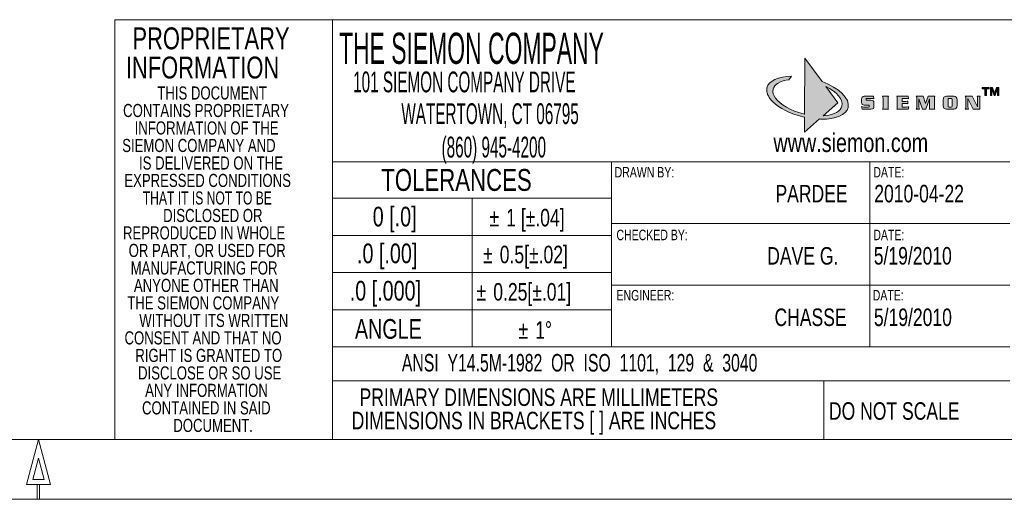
# Model space of a CAD drawing. Header units: millimetres. Extents: x 6 to 426, y 5 to 274.
# Tile 3 of 10: x 214 to 333, y 5 to 63. Entities that reach past the tile are written whole.
import ezdxf

# ---------------------------------------------------------------- set-up
doc = ezdxf.new("R2010")
doc.units = ezdxf.units.MM
doc.layers.add('SLD-0', color=179, linetype='Continuous')
doc.styles.add('SLDTEXTSTYLE1', font='TXT', dxfattribs={"width": 0.75})
doc.styles.add('SLDTEXTSTYLE2', font='TXT', dxfattribs={"width": 0.690476})
doc.styles.add('SLDTEXTSTYLE6', font='TXT', dxfattribs={"width": 0.549738})
doc.styles.add('SLDTEXTSTYLE7', font='TXT', dxfattribs={"width": 0.759632})
doc.styles.add('SLDTEXTSTYLE8', font='TXT', dxfattribs={"width": 0.675532})
doc.styles.add('SLDTEXTSTYLE9', font='TXT', dxfattribs={"width": 0.789474})

# ---------------------------------------------------------------- blocks, each defined once
blk = doc.blocks.new('SW_NOTE_1')
at = {"layer": 'SLD-0', "color": 0, "attachment_point": 1}
for s, insert, char_height, style in [('THIS DOCUMENT ', (0, 2.04), 1.5875, 'SLDTEXTSTYLE1'), ('CONTAINS PROPRIETARY ', (-4.14, -0.08), 1.5875, 'SLDTEXTSTYLE1'), ('INFORMATION OF THE ', (-2.74, -2.19), 1.5875, 'SLDTEXTSTYLE1'), ('SIEMON COMPANY AND ', (-4.25, -4.31), 1.5875, 'SLDTEXTSTYLE1'), ('IS DELIVERED ON THE ', (-2.21, -6.43), 1.5875, 'SLDTEXTSTYLE1'), ('EXPRESSED CONDITIONS ', (-3.99, -8.54), 1.5875, 'SLDTEXTSTYLE1'), ('THAT IT IS NOT TO BE ', (-1.76, -10.66), 1.5875, 'SLDTEXTSTYLE2'), ('DISCLOSED OR ', (0.71, -12.78), 1.5875, 'SLDTEXTSTYLE1'), ('REPRODUCED IN WHOLE ', (-4.15, -14.89), 1.5875, 'SLDTEXTSTYLE1'), ('OR PART, OR USED FOR ', (-3.47, -17.01), 1.5875, 'SLDTEXTSTYLE1'), ('MANUFACTURING FOR ', (-3.22, -19.13), 1.5875, 'SLDTEXTSTYLE1'), ('ANYONE OTHER THAN ', (-2.83, -21.24), 1.5875, 'SLDTEXTSTYLE1'), ('THE SIEMON COMPANY ', (-3.64, -23.36), 1.5875, 'SLDTEXTSTYLE1'), ('WITHOUT ITS WRITTEN ', (-2.18, -25.48), 1.5875, 'SLDTEXTSTYLE1'), ('CONSENT AND THAT NO ', (-3.97, -27.59), 1.5875, 'SLDTEXTSTYLE1'), ('RIGHT IS GRANTED TO ', (-2.66, -29.71), 1.5875, 'SLDTEXTSTYLE1'), ('DISCLOSE OR SO USE ', (-2.33, -31.83), 1.5875, 'SLDTEXTSTYLE1'), ('ANY INFORMATION ', (-1.47, -33.94), 1.5875, 'SLDTEXTSTYLE1'), ('CONTAINED IN SAID ', (-1.85, -36.06), 1.5875, 'SLDTEXTSTYLE1'), ('DOCUMENT.', (1.94, -38.18), 1.587, 'SLDTEXTSTYLE1')]:
    blk.add_mtext(s, dxfattribs=dict(at, insert=insert, char_height=char_height, style=style))
blk = doc.blocks.new('SW_NOTE_3')
at = {"layer": 'SLD-0', "color": 0, "char_height": 2.117, "attachment_point": 1, "style": 'SLDTEXTSTYLE1'}
for s, insert in [('%%p', (0, 2.72)), ('1°', (2.02, 2.72))]:
    blk.add_mtext(s, dxfattribs=dict(at, insert=insert))
blk = doc.blocks.new('SW_NOTE_4')
at = {"layer": 'SLD-0', "color": 0, "char_height": 2.117, "attachment_point": 1, "style": 'SLDTEXTSTYLE1'}
for s, insert in [('%%p', (0, 2.72)), ('0.25[±.01]', (2.02, 2.72))]:
    blk.add_mtext(s, dxfattribs=dict(at, insert=insert))
blk = doc.blocks.new('SW_NOTE_5')
at = {"layer": 'SLD-0', "color": 0, "char_height": 2.117, "attachment_point": 1, "style": 'SLDTEXTSTYLE1'}
for s, insert in [('%%p', (0, 2.72)), ('0.5[±.02]', (2.02, 2.72))]:
    blk.add_mtext(s, dxfattribs=dict(at, insert=insert))
blk = doc.blocks.new('SW_NOTE_6')
at = {"layer": 'SLD-0', "color": 0, "char_height": 2.117, "attachment_point": 1, "style": 'SLDTEXTSTYLE1'}
for s, insert in [('%%p', (0, 2.72)), ('1 [±.04]', (2.02, 2.72))]:
    blk.add_mtext(s, dxfattribs=dict(at, insert=insert))
blk = doc.blocks.new('SW_NOTE_7')
at = {"layer": 'SLD-0', "color": 0, "char_height": 2.1167, "attachment_point": 1, "style": 'SLDTEXTSTYLE1'}
for s, insert in [('PRIMARY DIMENSIONS ARE MILLIMETERS', (0, 2.72)), ('DIMENSIONS IN BRACKETS [ ] ARE INCHES', (-0.95, -0.1))]:
    blk.add_mtext(s, dxfattribs=dict(at, insert=insert))
blk = doc.blocks.new('SW_NOTE_8')
at = {"layer": 'SLD-0', "color": 0, "char_height": 2.6458, "attachment_point": 1, "style": 'SLDTEXTSTYLE1'}
for s, insert in [('PROPRIETARY', (0, 3.4)), ('INFORMATION', (-0.8, -0.13))]:
    blk.add_mtext(s, dxfattribs=dict(at, insert=insert))

msp = doc.modelspace()

# ---------------------------------------------------------------- hatches: boundary and pattern name
at = {"layer": 'SLD-0', "linetype": 'Continuous', "lineweight": 15}
h = msp.add_hatch(color=7, dxfattribs=at)
edge = h.paths.add_edge_path(flags=0)
edge.add_spline(control_points=[(308.802, 52.056), (307.238, 52.437), (305.978, 53.174), (305.411, 53.949)], knot_values=[3, 3, 3, 3, 4, 4, 4, 4], weights=[1, 1, 1, 1], degree=3, periodic=0)
edge.add_spline(control_points=[(305.411, 53.949), (305.144, 54.315), (305.03, 54.689), (305.114, 55.037)], knot_values=[6, 6, 6, 6, 7, 7, 7, 7], weights=[1, 1, 1, 1], degree=3, periodic=0)
edge.add_spline(control_points=[(305.114, 55.037), (305.264, 55.652), (305.994, 56.055), (307.016, 56.189)], knot_values=[0, 0, 0, 0, 1, 1, 1, 1], weights=[1, 1, 1, 1], degree=3, periodic=0)
edge.add_line((307.016, 56.189), (307.332, 56.63))
edge.add_spline(control_points=[(307.332, 56.63), (305.758, 56.589), (304.579, 56.081), (304.369, 55.219)], knot_values=[2, 2, 2, 2, 3, 3, 3, 3], weights=[1, 1, 1, 1], degree=3, periodic=0)
edge.add_spline(control_points=[(304.369, 55.219), (304.358, 55.131), (304.348, 55.043), (304.337, 54.954)], knot_values=[0, 0, 0, 0, 1, 1, 1, 1], weights=[1, 1, 1, 1], degree=3, periodic=0)
edge.add_spline(control_points=[(304.337, 54.954), (304.333, 54.481), (304.61, 53.981), (305.095, 53.508)], knot_values=[4, 4, 4, 4, 5, 5, 5, 5], weights=[1, 1, 1, 1], degree=3, periodic=0)
edge.add_spline(control_points=[(305.095, 53.508), (305.866, 52.759), (307.165, 52.082), (308.716, 51.705)], knot_values=[5, 5, 5, 5, 6, 6, 6, 6], weights=[1, 1, 1, 1], degree=3, periodic=0)
edge.add_spline(control_points=[(308.716, 51.705), (308.783, 51.688), (308.849, 51.676), (308.915, 51.661)], knot_values=[0, 0, 0, 0, 1, 1, 1, 1], weights=[1, 1, 1, 1], degree=3, periodic=0)
edge.add_spline(control_points=[(308.915, 51.661), (308.917, 51.647), (308.92, 51.632), (308.922, 51.617)], knot_values=[1, 1, 1, 1, 1.0203652, 1.0203652, 1.0203652, 1.0203652], weights=[1, 1, 1, 1], degree=3, periodic=0)
edge.add_line((308.922, 51.617), (308.913, 49.866))
edge.add_line((308.913, 49.866), (310.714, 51.448))
edge.add_spline(control_points=[(310.714, 51.448), (310.798, 51.436), (310.882, 51.427), (310.965, 51.418)], knot_values=[1.8693349, 1.8693349, 1.8693349, 1.8693349, 2, 2, 2, 2], weights=[1, 1, 1, 1], degree=3, periodic=0)
edge.add_spline(control_points=[(310.965, 51.418), (312.67, 51.407), (313.97, 51.921), (314.191, 52.831)], knot_values=[4, 4, 4, 4, 5, 5, 5, 5], weights=[1, 1, 1, 1], degree=3, periodic=0)
edge.add_spline(control_points=[(314.191, 52.831), (314.455, 53.915), (313.102, 55.205), (311.038, 55.977)], knot_values=[5, 5, 5, 5, 5.9878506, 5.9878506, 5.9878506, 5.9878506], weights=[1, 1, 1, 1], degree=3, periodic=0)
edge.add_line((311.038, 55.977), (308.959, 58.806))
edge.add_line((308.959, 58.806), (308.924, 51.988))
edge.add_spline(control_points=[(308.924, 51.988), (308.921, 52.003), (308.918, 52.017), (308.915, 52.032)], knot_values=[3.9841748, 3.9841748, 3.9841748, 3.9841748, 4, 4, 4, 4], weights=[1, 1, 1, 1], degree=3, periodic=0)
edge.add_spline(control_points=[(308.915, 52.032), (308.877, 52.041), (308.84, 52.047), (308.802, 52.056)], knot_values=[2, 2, 2, 2, 3, 3, 3, 3], weights=[1, 1, 1, 1], degree=3, periodic=0)
edge = h.paths.add_edge_path(flags=0)
edge.add_spline(control_points=[(313.446, 53.012), (313.293, 52.381), (312.525, 51.974), (311.459, 51.852)], knot_values=[2, 2, 2, 2, 3, 3, 3, 3], weights=[1, 1, 1, 1], degree=3, periodic=0)
edge.add_spline(control_points=[(311.459, 51.852), (311.363, 51.846), (311.264, 51.843), (311.163, 51.842)], knot_values=[3, 3, 3, 3, 3.1298964, 3.1298964, 3.1298964, 3.1298964], weights=[1, 1, 1, 1], degree=3, periodic=0)
edge.add_line((311.163, 51.842), (312.934, 53.398))
edge.add_line((312.934, 53.398), (311.477, 55.379))
edge.add_spline(control_points=[(311.477, 55.379), (312.82, 54.72), (313.638, 53.801), (313.446, 53.012)], knot_values=[1.022916, 1.022916, 1.022916, 1.022916, 2, 2, 2, 2], weights=[1, 1, 1, 1], degree=3, periodic=0)
for points in [[(330.937, 54.275), (330.748, 54.275), (330.748, 55.099), (330.434, 55.099), (330.434, 55.264), (331.252, 55.264), (331.252, 55.099), (330.937, 55.099)], [(331.587, 54.275), (331.412, 54.275), (331.412, 55.264), (331.686, 55.264), (331.929, 54.556), (332.17, 55.264), (332.445, 55.264), (332.445, 54.275), (332.27, 54.275), (332.27, 55.073), (332.008, 54.275), (331.856, 54.275), (331.587, 55.073)]]:
    msp.add_hatch(color=7, dxfattribs=at).paths.add_polyline_path(points, flags=0)
h = msp.add_hatch(color=7, dxfattribs=at)
edge = h.paths.add_edge_path(flags=0)
edge.add_spline(control_points=[(316.933, 53.711), (317.187, 53.711), (317.324, 53.623), (317.324, 53.395)], knot_values=[6, 6, 6, 6, 7, 7, 7, 7], weights=[1, 1, 1, 1], degree=3, periodic=0)
edge.add_line((317.324, 53.395), (317.324, 53.014))
edge.add_spline(control_points=[(317.324, 53.014), (317.324, 52.767), (317.236, 52.63), (316.95, 52.63)], knot_values=[8, 8, 8, 8, 9, 9, 9, 9], weights=[1, 1, 1, 1], degree=3, periodic=0)
edge.add_line((316.95, 52.63), (315.873, 52.63))
edge.add_line((315.873, 52.63), (315.822, 52.948))
edge.add_spline(control_points=[(315.822, 52.948), (315.881, 52.918), (315.939, 52.889), (316.057, 52.889)], knot_values=[11, 11, 11, 11, 12, 12, 12, 12], weights=[1, 1, 1, 1], degree=3, periodic=0)
edge.add_line((316.057, 52.889), (316.634, 52.889))
edge.add_spline(control_points=[(316.634, 52.889), (316.727, 52.889), (316.747, 52.899), (316.747, 52.958)], knot_values=[13, 13, 13, 13, 14, 14, 14, 14], weights=[1, 1, 1, 1], degree=3, periodic=0)
edge.add_line((316.747, 52.958), (316.747, 53.065))
edge.add_spline(control_points=[(316.747, 53.065), (316.747, 53.121), (316.727, 53.134), (316.634, 53.134)], knot_values=[15, 15, 15, 15, 16, 16, 16, 16], weights=[1, 1, 1, 1], degree=3, periodic=0)
edge.add_line((316.634, 53.134), (316.147, 53.134))
edge.add_spline(control_points=[(316.147, 53.134), (315.91, 53.134), (315.817, 53.212), (315.817, 53.474)], knot_values=[17, 17, 17, 17, 18, 18, 18, 18], weights=[1, 1, 1, 1], degree=3, periodic=0)
edge.add_line((315.817, 53.474), (315.817, 53.823))
edge.add_spline(control_points=[(315.817, 53.823), (315.817, 54.068), (315.937, 54.195), (316.147, 54.195)], knot_values=[19, 19, 19, 19, 20, 20, 20, 20], weights=[1, 1, 1, 1], degree=3, periodic=0)
edge.add_line((316.147, 54.195), (317.255, 54.195))
edge.add_line((317.255, 54.195), (317.307, 53.885))
edge.add_spline(control_points=[(317.307, 53.885), (317.233, 53.916), (317.179, 53.936), (317.065, 53.936)], knot_values=[0, 0, 0, 0, 1, 1, 1, 1], weights=[1, 1, 1, 1], degree=3, periodic=0)
edge.add_line((317.065, 53.936), (316.509, 53.936))
edge.add_spline(control_points=[(316.509, 53.936), (316.416, 53.936), (316.394, 53.924), (316.394, 53.868)], knot_values=[2, 2, 2, 2, 3, 3, 3, 3], weights=[1, 1, 1, 1], degree=3, periodic=0)
edge.add_line((316.394, 53.868), (316.394, 53.779))
edge.add_spline(control_points=[(316.394, 53.779), (316.394, 53.721), (316.416, 53.711), (316.509, 53.711)], knot_values=[4, 4, 4, 4, 5, 5, 5, 5], weights=[1, 1, 1, 1], degree=3, periodic=0)
edge.add_line((316.509, 53.711), (316.933, 53.711))
h = msp.add_hatch(color=7, dxfattribs=at)
edge = h.paths.add_edge_path(flags=0)
edge.add_spline(control_points=[(318.374, 52.63), (318.404, 52.691), (318.423, 52.75), (318.423, 52.899)], knot_values=[0, 0, 0, 0, 1, 1, 1, 1], weights=[1, 1, 1, 1], degree=3, periodic=0)
edge.add_line((318.423, 52.899), (318.423, 53.926))
edge.add_spline(control_points=[(318.423, 53.926), (318.423, 54.075), (318.404, 54.134), (318.374, 54.195)], knot_values=[2, 2, 2, 2, 3, 3, 3, 3], weights=[1, 1, 1, 1], degree=3, periodic=0)
edge.add_line((318.374, 54.195), (319.069, 54.195))
edge.add_spline(control_points=[(319.069, 54.195), (319.04, 54.134), (319.02, 54.075), (319.02, 53.926)], knot_values=[4, 4, 4, 4, 5, 5, 5, 5], weights=[1, 1, 1, 1], degree=3, periodic=0)
edge.add_line((319.02, 53.926), (319.02, 52.899))
edge.add_spline(control_points=[(319.02, 52.899), (319.02, 52.75), (319.04, 52.691), (319.069, 52.63)], knot_values=[6, 6, 6, 6, 7, 7, 7, 7], weights=[1, 1, 1, 1], degree=3, periodic=0)
edge.add_line((319.069, 52.63), (318.374, 52.63))
h = msp.add_hatch(color=7, dxfattribs=at)
edge = h.paths.add_edge_path(flags=0)
edge.add_spline(control_points=[(320.097, 52.63), (320.127, 52.691), (320.146, 52.75), (320.146, 52.899)], knot_values=[3, 3, 3, 3, 4, 4, 4, 4], weights=[1, 1, 1, 1], degree=3, periodic=0)
edge.add_line((320.146, 52.899), (320.146, 53.926))
edge.add_spline(control_points=[(320.146, 53.926), (320.146, 54.075), (320.127, 54.134), (320.097, 54.195)], knot_values=[5, 5, 5, 5, 6, 6, 6, 6], weights=[1, 1, 1, 1], degree=3, periodic=0)
edge.add_line((320.097, 54.195), (321.453, 54.195))
edge.add_line((321.453, 54.195), (321.502, 53.895))
edge.add_spline(control_points=[(321.502, 53.895), (321.438, 53.914), (321.369, 53.936), (321.23, 53.936)], knot_values=[8, 8, 8, 8, 9, 9, 9, 9], weights=[1, 1, 1, 1], degree=3, periodic=0)
edge.add_line((321.23, 53.936), (320.743, 53.936))
edge.add_line((320.743, 53.936), (320.743, 53.569))
edge.add_line((320.743, 53.569), (321.169, 53.569))
edge.add_spline(control_points=[(321.169, 53.569), (321.306, 53.569), (321.374, 53.591), (321.438, 53.611)], knot_values=[12, 12, 12, 12, 13, 13, 13, 13], weights=[1, 1, 1, 1], degree=3, periodic=0)
edge.add_line((321.438, 53.611), (321.438, 53.268))
edge.add_spline(control_points=[(321.438, 53.268), (321.374, 53.288), (321.306, 53.31), (321.169, 53.31)], knot_values=[14, 14, 14, 14, 15, 15, 15, 15], weights=[1, 1, 1, 1], degree=3, periodic=0)
edge.add_line((321.169, 53.31), (320.743, 53.31))
edge.add_line((320.743, 53.31), (320.743, 52.889))
edge.add_line((320.743, 52.889), (321.262, 52.889))
edge.add_spline(control_points=[(321.262, 52.889), (321.401, 52.889), (321.47, 52.911), (321.531, 52.931)], knot_values=[0, 0, 0, 0, 1, 1, 1, 1], weights=[1, 1, 1, 1], degree=3, periodic=0)
edge.add_line((321.531, 52.931), (321.477, 52.63))
edge.add_line((321.477, 52.63), (320.097, 52.63))
h = msp.add_hatch(color=7, dxfattribs=at)
edge = h.paths.add_edge_path(flags=0)
edge.add_spline(control_points=[(322.449, 52.63), (322.5, 52.703), (322.508, 52.735), (322.508, 52.911)], knot_values=[15, 15, 15, 15, 16, 16, 16, 16], weights=[1, 1, 1, 1], degree=3, periodic=0)
edge.add_line((322.508, 52.911), (322.508, 53.914))
edge.add_spline(control_points=[(322.508, 53.914), (322.508, 54.09), (322.5, 54.122), (322.449, 54.195)], knot_values=[17, 17, 17, 17, 18, 18, 18, 18], weights=[1, 1, 1, 1], degree=3, periodic=0)
edge.add_line((322.449, 54.195), (323.271, 54.195))
edge.add_line((323.271, 54.195), (323.569, 53.307))
edge.add_line((323.569, 53.307), (323.574, 53.307))
edge.add_line((323.574, 53.307), (323.892, 54.195))
edge.add_line((323.892, 54.195), (324.692, 54.195))
edge.add_spline(control_points=[(324.692, 54.195), (324.661, 54.134), (324.641, 54.075), (324.641, 53.926)], knot_values=[1, 1, 1, 1, 2, 2, 2, 2], weights=[1, 1, 1, 1], degree=3, periodic=0)
edge.add_line((324.641, 53.926), (324.641, 52.899))
edge.add_spline(control_points=[(324.641, 52.899), (324.641, 52.75), (324.661, 52.691), (324.692, 52.63)], knot_values=[3, 3, 3, 3, 4, 4, 4, 4], weights=[1, 1, 1, 1], degree=3, periodic=0)
edge.add_line((324.692, 52.63), (323.995, 52.63))
edge.add_spline(control_points=[(323.995, 52.63), (324.025, 52.691), (324.044, 52.75), (324.044, 52.899)], knot_values=[5, 5, 5, 5, 6, 6, 6, 6], weights=[1, 1, 1, 1], degree=3, periodic=0)
edge.add_line((324.044, 52.899), (324.044, 53.863))
edge.add_line((324.044, 53.863), (324.039, 53.863))
edge.add_line((324.039, 53.863), (323.606, 52.63))
edge.add_line((323.606, 52.63), (323.193, 52.63))
edge.add_line((323.193, 52.63), (322.772, 53.863))
edge.add_line((322.772, 53.863), (322.767, 53.863))
edge.add_line((322.767, 53.863), (322.767, 52.911))
edge.add_spline(control_points=[(322.767, 52.911), (322.767, 52.735), (322.774, 52.703), (322.826, 52.63)], knot_values=[13, 13, 13, 13, 14, 14, 14, 14], weights=[1, 1, 1, 1], degree=3, periodic=0)
edge.add_line((322.826, 52.63), (322.449, 52.63))
h = msp.add_hatch(color=7, dxfattribs=at)
edge = h.paths.add_edge_path(flags=0)
edge.add_spline(control_points=[(326.09, 52.63), (325.835, 52.63), (325.694, 52.752), (325.694, 53.09)], knot_values=[6, 6, 6, 6, 7, 7, 7, 7], weights=[1, 1, 1, 1], degree=3, periodic=0)
edge.add_line((325.694, 53.09), (325.694, 53.735))
edge.add_spline(control_points=[(325.694, 53.735), (325.694, 54.073), (325.835, 54.195), (326.09, 54.195)], knot_values=[0, 0, 0, 0, 1, 1, 1, 1], weights=[1, 1, 1, 1], degree=3, periodic=0)
edge.add_line((326.09, 54.195), (326.986, 54.195))
edge.add_spline(control_points=[(326.986, 54.195), (327.24, 54.195), (327.382, 54.073), (327.382, 53.735)], knot_values=[2, 2, 2, 2, 3, 3, 3, 3], weights=[1, 1, 1, 1], degree=3, periodic=0)
edge.add_line((327.382, 53.735), (327.382, 53.09))
edge.add_spline(control_points=[(327.382, 53.09), (327.382, 52.752), (327.24, 52.63), (326.986, 52.63)], knot_values=[4, 4, 4, 4, 5, 5, 5, 5], weights=[1, 1, 1, 1], degree=3, periodic=0)
edge.add_line((326.986, 52.63), (326.09, 52.63))
edge = h.paths.add_edge_path(flags=0)
edge.add_line((326.667, 53.936), (326.408, 53.936))
edge.add_spline(control_points=[(326.408, 53.936), (326.33, 53.936), (326.291, 53.912), (326.291, 53.836)], knot_values=[6, 6, 6, 6, 7, 7, 7, 7], weights=[1, 1, 1, 1], degree=3, periodic=0)
edge.add_line((326.291, 53.836), (326.291, 52.989))
edge.add_spline(control_points=[(326.291, 52.989), (326.291, 52.913), (326.33, 52.889), (326.408, 52.889)], knot_values=[0, 0, 0, 0, 1, 1, 1, 1], weights=[1, 1, 1, 1], degree=3, periodic=0)
edge.add_line((326.408, 52.889), (326.667, 52.889))
edge.add_spline(control_points=[(326.667, 52.889), (326.746, 52.889), (326.785, 52.913), (326.785, 52.989)], knot_values=[2, 2, 2, 2, 3, 3, 3, 3], weights=[1, 1, 1, 1], degree=3, periodic=0)
edge.add_line((326.785, 52.989), (326.785, 53.836))
edge.add_spline(control_points=[(326.785, 53.836), (326.785, 53.912), (326.746, 53.936), (326.667, 53.936)], knot_values=[4, 4, 4, 4, 5, 5, 5, 5], weights=[1, 1, 1, 1], degree=3, periodic=0)
h = msp.add_hatch(color=7, dxfattribs=at)
edge = h.paths.add_edge_path(flags=0)
edge.add_spline(control_points=[(328.378, 52.63), (328.43, 52.703), (328.437, 52.735), (328.437, 52.911)], knot_values=[4, 4, 4, 4, 5, 5, 5, 5], weights=[1, 1, 1, 1], degree=3, periodic=0)
edge.add_line((328.437, 52.911), (328.437, 53.914))
edge.add_spline(control_points=[(328.437, 53.914), (328.437, 54.09), (328.43, 54.122), (328.378, 54.195)], knot_values=[6, 6, 6, 6, 7, 7, 7, 7], weights=[1, 1, 1, 1], degree=3, periodic=0)
edge.add_line((328.378, 54.195), (329.217, 54.195))
edge.add_line((329.217, 54.195), (329.853, 52.918))
edge.add_line((329.853, 52.918), (329.861, 52.918))
edge.add_line((329.861, 52.918), (329.861, 53.914))
edge.add_spline(control_points=[(329.861, 53.914), (329.861, 54.09), (329.853, 54.122), (329.802, 54.195)], knot_values=[11, 11, 11, 11, 12, 12, 12, 12], weights=[1, 1, 1, 1], degree=3, periodic=0)
edge.add_line((329.802, 54.195), (330.179, 54.195))
edge.add_spline(control_points=[(330.179, 54.195), (330.127, 54.122), (330.12, 54.09), (330.12, 53.914)], knot_values=[13, 13, 13, 13, 14, 14, 14, 14], weights=[1, 1, 1, 1], degree=3, periodic=0)
edge.add_line((330.12, 53.914), (330.12, 52.63))
edge.add_line((330.12, 52.63), (329.347, 52.63))
edge.add_line((329.347, 52.63), (328.701, 53.926))
edge.add_line((328.701, 53.926), (328.696, 53.926))
edge.add_line((328.696, 53.926), (328.696, 52.911))
edge.add_spline(control_points=[(328.696, 52.911), (328.696, 52.735), (328.704, 52.703), (328.755, 52.63)], knot_values=[2, 2, 2, 2, 3, 3, 3, 3], weights=[1, 1, 1, 1], degree=3, periodic=0)
edge.add_line((328.755, 52.63), (328.378, 52.63))

# ---------------------------------------------------------------- linework, layer by layer
at = {"layer": 'SLD-0', "color": 7, "linetype": 'Continuous', "lineweight": 15}
for p, q in [((419.1, 63.455), (225.422, 63.455)), ((251.78, 63.455), (251.78, 12.669)), ((308.959, 58.806), (308.924, 51.988)), ((311.038, 55.977), (308.959, 58.806)), ((307.016, 56.189), (307.332, 56.63)), ((312.934, 53.398), (311.477, 55.379)), ((330.434, 55.099), (330.434, 55.264)), ((330.434, 55.264), (331.252, 55.264)), ((330.748, 55.099), (330.434, 55.099)), ((330.748, 54.275), (330.748, 55.099)), ((331.252, 55.099), (330.937, 55.099)), ((330.937, 55.099), (330.937, 54.275)), ((331.252, 55.264), (331.252, 55.099)), ((331.412, 54.275), (331.412, 55.264)), ((331.412, 55.264), (331.686, 55.264)), ((331.856, 54.275), (331.587, 55.073)), ((331.587, 55.073), (331.587, 54.275)), ((331.686, 55.264), (331.929, 54.556)), ((331.929, 54.556), (332.17, 55.264)), ((332.27, 55.073), (332.008, 54.275)), ((332.17, 55.264), (332.445, 55.264)), ((332.27, 54.275), (332.27, 55.073)), ((332.445, 55.264), (332.445, 54.275)), ((315.817, 53.474), (315.817, 53.823)), ((316.147, 54.195), (317.255, 54.195)), ((316.394, 53.868), (316.394, 53.779)), ((317.065, 53.936), (316.509, 53.936)), ((316.509, 53.711), (316.933, 53.711)), ((317.255, 54.195), (317.307, 53.885)), ((318.374, 54.195), (319.069, 54.195)), ((318.423, 52.899), (318.423, 53.926)), ((319.02, 53.926), (319.02, 52.899)), ((320.097, 54.195), (321.453, 54.195)), ((320.146, 52.899), (320.146, 53.926)), ((321.23, 53.936), (320.743, 53.936)), ((320.743, 53.936), (320.743, 53.569)), ((321.453, 54.195), (321.502, 53.895)), ((322.449, 54.195), (323.271, 54.195)), ((322.508, 52.911), (322.508, 53.914)), ((322.772, 53.863), (322.767, 53.863)), ((322.767, 53.863), (322.767, 52.911)), ((323.193, 52.63), (322.772, 53.863)), ((323.271, 54.195), (323.569, 53.307)), ((323.574, 53.307), (323.892, 54.195)), ((324.039, 53.863), (323.606, 52.63)), ((323.892, 54.195), (324.692, 54.195)), ((324.044, 53.863), (324.039, 53.863)), ((324.044, 52.899), (324.044, 53.863)), ((324.641, 53.926), (324.641, 52.899)), ((325.694, 53.09), (325.694, 53.735)), ((326.09, 54.195), (326.986, 54.195)), ((326.291, 53.836), (326.291, 52.989)), ((326.667, 53.936), (326.408, 53.936)), ((326.785, 52.989), (326.785, 53.836)), ((327.382, 53.735), (327.382, 53.09)), ((328.378, 54.195), (329.217, 54.195)), ((328.437, 52.911), (328.437, 53.914)), ((328.701, 53.926), (328.696, 53.926)), ((328.696, 53.926), (328.696, 52.911)), ((329.347, 52.63), (328.701, 53.926)), ((329.217, 54.195), (329.853, 52.918)), ((329.802, 54.195), (330.179, 54.195)), ((329.861, 52.918), (329.861, 53.914)), ((330.12, 53.914), (330.12, 52.63)), ((330.937, 54.275), (330.748, 54.275)), ((331.587, 54.275), (331.412, 54.275)), ((332.008, 54.275), (331.856, 54.275)), ((332.445, 54.275), (332.27, 54.275)), ((311.163, 51.842), (312.934, 53.398)), ((315.873, 52.63), (315.822, 52.948)), ((316.95, 52.63), (315.873, 52.63)), ((316.057, 52.889), (316.634, 52.889)), ((316.634, 53.134), (316.147, 53.134)), ((316.747, 52.958), (316.747, 53.065)), ((317.324, 53.395), (317.324, 53.014)), ((319.069, 52.63), (318.374, 52.63)), ((321.477, 52.63), (320.097, 52.63)), ((320.743, 53.569), (321.169, 53.569)), ((321.169, 53.31), (320.743, 53.31)), ((320.743, 53.31), (320.743, 52.889)), ((320.743, 52.889), (321.262, 52.889)), ((321.438, 53.611), (321.438, 53.268)), ((321.531, 52.931), (321.477, 52.63)), ((322.826, 52.63), (322.449, 52.63)), ((323.606, 52.63), (323.193, 52.63)), ((323.569, 53.307), (323.574, 53.307)), ((324.692, 52.63), (323.995, 52.63)), ((326.986, 52.63), (326.09, 52.63)), ((326.408, 52.889), (326.667, 52.889)), ((328.755, 52.63), (328.378, 52.63)), ((330.12, 52.63), (329.347, 52.63)), ((329.853, 52.918), (329.861, 52.918)), ((308.922, 51.617), (308.913, 49.866)), ((308.913, 49.866), (310.714, 51.448)), ((251.78, 46.248), (333.756, 46.248)), ((285.546, 46.248), (285.546, 38.364)), ((316.806, 46.248), (316.806, 23.859)), ((251.78, 41.859), (285.546, 41.859)), ((268.663, 41.859), (268.663, 23.859)), ((285.546, 38.784), (333.756, 38.784)), ((285.546, 38.364), (285.546, 31.322)), ((251.78, 37.359), (285.546, 37.359)), ((251.78, 32.859), (285.546, 32.859)), ((285.546, 31.322), (285.546, 23.859)), ((285.546, 31.321), (333.756, 31.321)), ((251.78, 28.359), (285.546, 28.359)), ((251.78, 23.859), (333.756, 23.859)), ((251.78, 19.773), (333.756, 19.773)), ((311.232, 19.773), (311.232, 12.669)), ((13.238, 12.669), (419.1, 12.669)), ((216.169, 12.669), (214.721, 7.24)), ((217.617, 7.24), (216.169, 12.669)), ((216.169, 10.421), (215.475, 7.819)), ((216.863, 7.819), (216.169, 10.421)), ((217.617, 7.24), (214.721, 7.24)), ((216.863, 7.819), (215.475, 7.819)), ((216.024, 5.43), (216.024, 7.24)), ((216.314, 5.43), (216.314, 7.24))]:
    msp.add_line(p, q, dxfattribs=at)
at = {"layer": 'SLD-0', "lineweight": 15}
for p, q in [((225.422, 63.455), (225.422, 12.669)), ((5.999, 5.43), (426.339, 5.43)), ((216.314, 5.43), (216.024, 5.43))]:
    msp.add_line(p, q, dxfattribs=at)
at = {"layer": 'SLD-0', "color": 7, "linetype": 'Continuous', "lineweight": 15}
for points in [[(307.332, 56.63), (305.758, 56.589), (304.579, 56.081), (304.369, 55.219)], [(305.114, 55.037), (305.264, 55.652), (305.994, 56.055), (307.016, 56.189)], [(304.337, 54.954), (304.333, 54.481), (304.61, 53.981), (305.095, 53.508)], [(304.369, 55.219), (304.358, 55.131), (304.348, 55.043), (304.337, 54.954)], [(305.411, 53.949), (305.144, 54.315), (305.03, 54.689), (305.114, 55.037)], [(314.191, 52.831), (314.455, 53.915), (313.102, 55.205), (311.038, 55.977)], [(311.477, 55.379), (312.82, 54.72), (313.638, 53.801), (313.446, 53.012)], [(308.802, 52.056), (307.238, 52.437), (305.978, 53.174), (305.411, 53.949)], [(315.817, 53.823), (315.817, 54.068), (315.937, 54.195), (316.147, 54.195)], [(316.509, 53.936), (316.416, 53.936), (316.394, 53.924), (316.394, 53.868)], [(316.394, 53.779), (316.394, 53.721), (316.416, 53.711), (316.509, 53.711)], [(316.933, 53.711), (317.187, 53.711), (317.324, 53.623), (317.324, 53.395)], [(317.307, 53.885), (317.233, 53.916), (317.179, 53.936), (317.065, 53.936)], [(318.423, 53.926), (318.423, 54.075), (318.404, 54.134), (318.374, 54.195)], [(319.069, 54.195), (319.04, 54.134), (319.02, 54.075), (319.02, 53.926)], [(320.146, 53.926), (320.146, 54.075), (320.127, 54.134), (320.097, 54.195)], [(321.502, 53.895), (321.438, 53.914), (321.369, 53.936), (321.23, 53.936)], [(322.508, 53.914), (322.508, 54.09), (322.5, 54.122), (322.449, 54.195)], [(324.692, 54.195), (324.661, 54.134), (324.641, 54.075), (324.641, 53.926)], [(325.694, 53.735), (325.694, 54.073), (325.835, 54.195), (326.09, 54.195)], [(326.408, 53.936), (326.33, 53.936), (326.291, 53.912), (326.291, 53.836)], [(326.785, 53.836), (326.785, 53.912), (326.746, 53.936), (326.667, 53.936)], [(326.986, 54.195), (327.24, 54.195), (327.382, 54.073), (327.382, 53.735)], [(328.437, 53.914), (328.437, 54.09), (328.43, 54.122), (328.378, 54.195)], [(329.861, 53.914), (329.861, 54.09), (329.853, 54.122), (329.802, 54.195)], [(330.179, 54.195), (330.127, 54.122), (330.12, 54.09), (330.12, 53.914)], [(305.095, 53.508), (305.866, 52.759), (307.165, 52.082), (308.716, 51.705)], [(310.965, 51.418), (312.67, 51.407), (313.97, 51.921), (314.191, 52.831)], [(313.446, 53.012), (313.293, 52.381), (312.525, 51.974), (311.459, 51.852)], [(316.147, 53.134), (315.91, 53.134), (315.817, 53.212), (315.817, 53.474)], [(315.822, 52.948), (315.881, 52.918), (315.939, 52.889), (316.057, 52.889)], [(316.747, 53.065), (316.747, 53.121), (316.727, 53.134), (316.634, 53.134)], [(316.634, 52.889), (316.727, 52.889), (316.747, 52.899), (316.747, 52.958)], [(317.324, 53.014), (317.324, 52.767), (317.236, 52.63), (316.95, 52.63)], [(318.374, 52.63), (318.404, 52.691), (318.423, 52.75), (318.423, 52.899)], [(319.02, 52.899), (319.02, 52.75), (319.04, 52.691), (319.069, 52.63)], [(320.097, 52.63), (320.127, 52.691), (320.146, 52.75), (320.146, 52.899)], [(321.169, 53.569), (321.306, 53.569), (321.374, 53.591), (321.438, 53.611)], [(321.438, 53.268), (321.374, 53.288), (321.306, 53.31), (321.169, 53.31)], [(321.262, 52.889), (321.401, 52.889), (321.47, 52.911), (321.531, 52.931)], [(322.449, 52.63), (322.5, 52.703), (322.508, 52.735), (322.508, 52.911)], [(322.767, 52.911), (322.767, 52.735), (322.774, 52.703), (322.826, 52.63)], [(323.995, 52.63), (324.025, 52.691), (324.044, 52.75), (324.044, 52.899)], [(324.641, 52.899), (324.641, 52.75), (324.661, 52.691), (324.692, 52.63)], [(326.09, 52.63), (325.835, 52.63), (325.694, 52.752), (325.694, 53.09)], [(326.291, 52.989), (326.291, 52.913), (326.33, 52.889), (326.408, 52.889)], [(326.667, 52.889), (326.746, 52.889), (326.785, 52.913), (326.785, 52.989)], [(327.382, 53.09), (327.382, 52.752), (327.24, 52.63), (326.986, 52.63)], [(328.378, 52.63), (328.43, 52.703), (328.437, 52.735), (328.437, 52.911)], [(328.696, 52.911), (328.696, 52.735), (328.704, 52.703), (328.755, 52.63)], [(308.716, 51.705), (308.783, 51.688), (308.849, 51.676), (308.915, 51.661)], [(308.915, 52.032), (308.877, 52.041), (308.84, 52.047), (308.802, 52.056)], [(308.924, 51.988), (308.921, 52.003), (308.918, 52.017), (308.915, 52.032)], [(308.915, 51.661), (308.917, 51.647), (308.92, 51.632), (308.922, 51.617)], [(310.714, 51.448), (310.798, 51.436), (310.882, 51.427), (310.965, 51.418)], [(311.459, 51.852), (311.363, 51.846), (311.264, 51.843), (311.163, 51.842)]]:
    msp.add_open_spline(points, degree=3, dxfattribs=at)

# ---------------------------------------------------------------- block references
for name, p in [('SW_NOTE_8', (227.549, 59.123)), ('SW_NOTE_1', (230.558, 53.343)), ('SW_NOTE_6', (270.778, 37.844)), ('SW_NOTE_5', (269.996, 33.389)), ('SW_NOTE_4', (269.213, 28.872)), ('SW_NOTE_3', (274.291, 24.253)), ('SW_NOTE_7', (255.041, 16.122))]:
    msp.add_blockref(name, p, dxfattribs=at)

# ---------------------------------------------------------------- texts
at = {"layer": 'SLD-0', "color": 7, "linetype": 'Continuous', "lineweight": 15, "attachment_point": 1}
for s, insert, char_height, style in [('THE SIEMON COMPANY', (252.562, 61.882), 3.77419, 'SLDTEXTSTYLE6'), ('101 SIEMON COMPANY DRIVE', (254.267, 57.188), 2.51612, 'SLDTEXTSTYLE6'), ('WATERTOWN, CT 06795', (260.103, 53.342), 2.51612, 'SLDTEXTSTYLE6'), ('(860) 945-4200', (264.972, 49.299), 2.51612, 'SLDTEXTSTYLE6'), ('www.siemon.com', (305.153, 49.716), 2.26451, 'SLDTEXTSTYLE9'), ('TOLERANCES', (257.667, 45.391), 2.6458, 'SLDTEXTSTYLE7'), ('DRAWN BY:', (285.923, 45.636), 1.27, 'SLDTEXTSTYLE1'), ('DATE:', (317.245, 45.636), 1.27, 'SLDTEXTSTYLE1'), ('PARDEE', (305.395, 43.465), 2.1167, 'SLDTEXTSTYLE1'), ('2010-04-22', (317.357, 43.473), 2.1167, 'SLDTEXTSTYLE1'), ('0 [.0]', (256.638, 40.826), 2.3813, 'SLDTEXTSTYLE1'), ('CHECKED BY:', (286.146, 38.048), 1.27, 'SLDTEXTSTYLE1'), ('DATE:', (317.245, 38.048), 1.27, 'SLDTEXTSTYLE1'), ('.0 [.00]', (254.736, 36.371), 2.3813, 'SLDTEXTSTYLE1'), ('DAVE G.', (304.398, 35.942), 2.1167, 'SLDTEXTSTYLE1'), ('5/19/2010', (317.298, 35.951), 2.1167, 'SLDTEXTSTYLE1'), ('.0 [.000]', (253.857, 31.854), 2.3813, 'SLDTEXTSTYLE1'), ('ENGINEER:', (286.146, 30.755), 1.27, 'SLDTEXTSTYLE1'), ('DATE:', (317.175, 30.755), 1.27, 'SLDTEXTSTYLE1'), ('5/19/2010', (317.315, 28.512), 2.1167, 'SLDTEXTSTYLE1'), (' CHASSE', (304.688, 28.512), 2.1167, 'SLDTEXTSTYLE1'), ('ANGLE', (254.487, 27.235), 2.3813, 'SLDTEXTSTYLE1'), ('ANSI  Y14.5M-1982  OR  ISO  1101,  129  &  3040', (260.164, 23.009), 2.11667, 'SLDTEXTSTYLE8'), ('DO NOT SCALE', (311.871, 17.172), 2.11667, 'SLDTEXTSTYLE1')]:
    msp.add_mtext(s, dxfattribs=dict(at, insert=insert, char_height=char_height, style=style))

doc.saveas('drawing.dxf')
